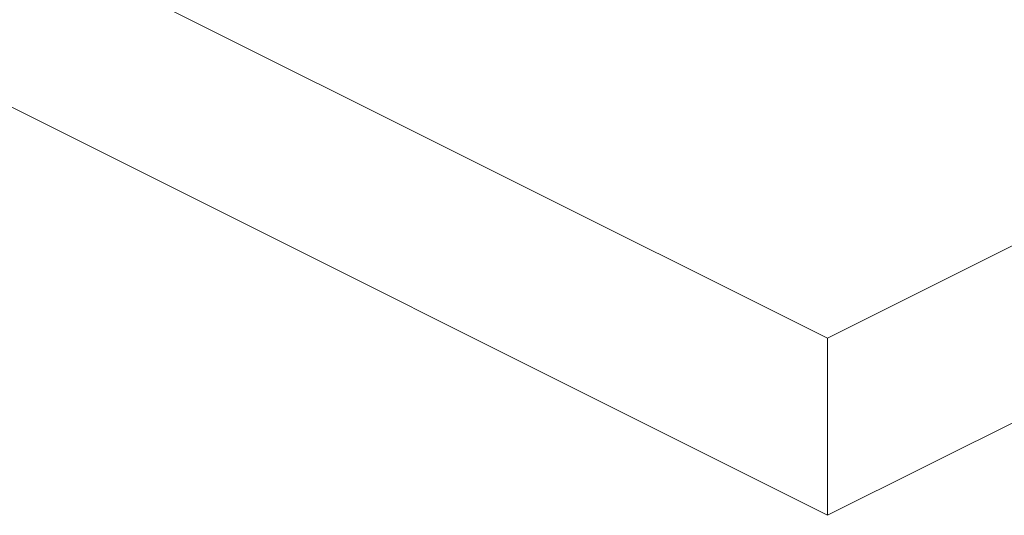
# Paper-space layout 'Sheet3' of a CAD drawing. Header units: inches. Extents: x 0.78 to 10.31, y 0.31 to 7.8.
# Tile 11 of 24: x 3.45 to 5.26, y 0.31 to 1.22. Entities that reach past the tile are written whole.
import ezdxf

# ---------------------------------------------------------------- set-up
doc = ezdxf.new("R2010")
doc.units = ezdxf.units.IN
doc.header["$MEASUREMENT"] = 0

psp = doc.layouts.new('Sheet3')

# ---------------------------------------------------------------- linework, layer by layer
at = {"color": 7, "linetype": 'Continuous', "lineweight": 15}
for p, q in [((1.884, 1.8365), (4.9334, 0.3118)), ((4.9334, 0.3118), (7.6501, 1.6702)), ((3.1286, 1.539), (4.9334, 0.6366)), ((4.9334, 0.6366), (5.9923, 1.166)), ((4.9334, 0.6366), (4.9334, 0.3118))]:
    psp.add_line(p, q, dxfattribs=at)

doc.saveas('drawing.dxf')
